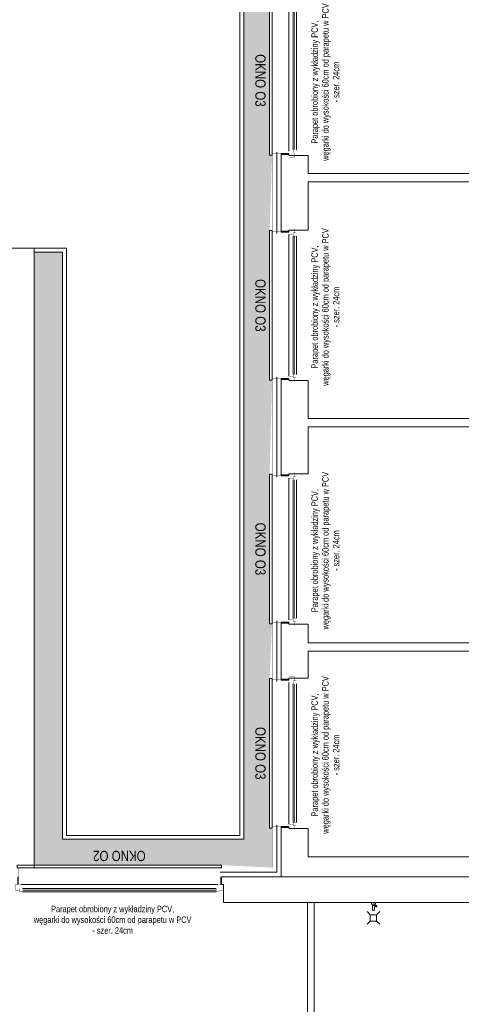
# Model space of a CAD drawing. Header units: millimetres. Extents: x 18880 to 99371, y -5529 to 27899.
# Tile 105 of 158: x 30023 to 30708, y 17045 to 18573. Entities that reach past the tile are written whole.
import ezdxf

# ---------------------------------------------------------------- set-up
doc = ezdxf.new("R2010")
doc.units = ezdxf.units.MM
doc.set_wipeout_variables(frame=1)
doc.linetypes.add('DASHED', pattern=[19.05, 12.7, -6.35])
for name, color, linetype, lineweight in [('AA_HATCH', 252, 'Continuous', 0), ('AA_IZOLACJA', 251, 'Continuous', 0), ('AA_OPIS', 2, 'Continuous', 0), ('AA_WIDOK', 254, 'Continuous', 0), ('inwentaryzacja_wyposazenie_sanitarne_Nr_pióra__1', 7, 'Continuous', 13), ('K_SCIANY', 90, 'Continuous', 20)]:
    doc.layers.add(name, color=color, linetype=linetype, lineweight=lineweight)
doc.layers.add('inwentaryzacja_wyposazenie_sanitarne', color=7, linetype='Continuous')
doc.layers.add('Okna ArchiCADa', color=7, linetype='Continuous')
doc.styles.add('ARIAL', font='arial.ttf')
doc.styles.add('Arial Narrow', font='txt')
doc.linetypes.add('STYROPIAN', pattern='A,0.000141,[1,styropian.shx,S=1,R=0,X=0,Y=0],-14.102004', length=14.102145)

# ---------------------------------------------------------------- blocks, each defined once
blk = doc.blocks.new('O1 rozwierane 12_74')
at = {"layer": 'AA_WIDOK', "color": 4}
blk.add_lwpolyline([(1160, 260), (1160, 300), (-1160, 300), (-1160, 260)], dxfattribs=at)
at = {"layer": 'AA_WIDOK', "linetype": 'DASHED', "ltscale": 0.5}
blk.add_lwpolyline([(1160, 260), (-1160, 260)], dxfattribs=at)
at = {"layer": 'AA_WIDOK', "color": 4, "const_width": 3}
for points in [[(-1190, -90), (-1190, 0)], [(1190, 0), (1190, -90)]]:
    blk.add_lwpolyline(points, dxfattribs=at)
at = {"color": 4}
blk.add_wipeout([(-1075, -115), (-1075, -65), (-1100, -65), (-1100, 0), (1100, 0), (1100, -65), (1075, -65), (1075, -115)], dxfattribs=at).dxf.layer = 'AA_WIDOK'
at = {"layer": 'AA_IZOLACJA', "linetype": 'STYROPIAN', "ltscale": 0.2}
for points in [[(-1150, 120), (-1150, 0)], [(1150, 120), (1150, 0)]]:
    blk.add_lwpolyline(points, dxfattribs=at)
at = {"layer": 'AA_WIDOK', "const_width": 3}
for points in [[(-1140, 260), (-1140, 0)], [(1140, 260), (1140, 0)]]:
    blk.add_lwpolyline(points, dxfattribs=at)
at = {"layer": 'AA_WIDOK', "color": 4, "const_width": 3}
for points in [[(-1190, 0), (-1100, 0)], [(-1100, 0), (-1100, -65)], [(1100, -65), (1100, 0)], [(1100, 0), (1190, 0)], [(-1125, -90), (-1190, -90)], [(-1100, -65), (-1125, -65)], [(-1125, -65), (-1125, -90)], [(-1125, -65), (-1075, -65)], [(-1125, -115), (-1125, -65)], [(-1075, -115), (-1125, -115)], [(-1075, -65), (-1075, -115)], [(1075, -80), (-1075, -80)], [(1075, -90), (-1075, -90)], [(1075, -100), (-1075, -100)], [(1075, -115), (1075, -65)], [(1075, -65), (1125, -65)], [(1125, -115), (1075, -115)], [(1125, -65), (1100, -65)], [(1125, -90), (1125, -65)], [(1125, -65), (1125, -115)], [(1190, -90), (1125, -90)]]:
    blk.add_lwpolyline(points, dxfattribs=at)
at = {"layer": 'AA_WIDOK', "color": 4}
for points in [[(-1100, 0), (1100, 0)], [(1075, -65), (-1075, -65)], [(1075, -115), (-1075, -115)], [(1075, -115), (-1075, -115)]]:
    blk.add_lwpolyline(points, dxfattribs=at)
blk = doc.blocks.new('Armatura- prysznic 12_2')
at = {"layer": 'inwentaryzacja_wyposazenie_sanitarne_Nr_pióra__1', "linetype": 'Continuous'}
for p, q in [((-31, 18), (-34, 5)), ((-34, 5), (34, 5)), ((-24, 29), (-31, 18)), ((-13, 36), (-24, 29)), ((-24, 0), (-24, 5)), ((-24, 0), (24, 0)), ((16, 120), (-16, 120)), ((-16, 120), (-16, 47)), ((-16, 47), (16, 47)), ((0, 39), (-13, 36)), ((-3, 38), (-3, 47)), ((0, 39), (13, 36)), ((3, 38), (3, 47)), ((8, 37), (44, 67)), ((13, 36), (24, 29)), ((16, 47), (16, 120)), ((22, 30), (54, 56)), ((24, 29), (31, 18)), ((24, 0), (24, 5)), ((31, 18), (34, 5)), ((44, 67), (48, 68)), ((48, 68), (53, 67)), ((53, 67), (56, 64)), ((56, 59), (54, 56)), ((56, 64), (56, 59))]:
    blk.add_line(p, q, dxfattribs=at)
blk = doc.blocks.new('O1 rozwierane 12_80')
at = {"layer": 'AA_WIDOK', "color": 4}
blk.add_lwpolyline([(1585, 260), (1585, 300), (-1585, 300), (-1585, 260)], dxfattribs=at)
at = {"layer": 'AA_WIDOK', "linetype": 'DASHED', "ltscale": 0.5}
blk.add_lwpolyline([(1585, 260), (-1585, 260)], dxfattribs=at)
at = {"layer": 'AA_WIDOK', "color": 4, "const_width": 3}
for points in [[(-1615, -90), (-1615, 0)], [(1615, 0), (1615, -90)]]:
    blk.add_lwpolyline(points, dxfattribs=at)
at = {"color": 4}
blk.add_wipeout([(-1500, -115), (-1500, -65), (-1525, -65), (-1525, 0), (1525, 0), (1525, -65), (1500, -65), (1500, -115)], dxfattribs=at).dxf.layer = 'AA_WIDOK'
at = {"layer": 'AA_IZOLACJA', "linetype": 'STYROPIAN', "ltscale": 0.2}
for points in [[(-1575, 120), (-1575, 0)], [(1575, 120), (1575, 0)]]:
    blk.add_lwpolyline(points, dxfattribs=at)
at = {"layer": 'AA_WIDOK', "const_width": 3}
for points in [[(-1565, 260), (-1565, 0)], [(1565, 260), (1565, 0)]]:
    blk.add_lwpolyline(points, dxfattribs=at)
at = {"layer": 'AA_WIDOK', "color": 4, "const_width": 3}
for points in [[(-1615, 0), (-1525, 0)], [(-1525, 0), (-1525, -65)], [(1525, -65), (1525, 0)], [(1525, 0), (1615, 0)], [(-1550, -90), (-1615, -90)], [(-1525, -65), (-1550, -65)], [(-1550, -65), (-1550, -90)], [(-1550, -65), (-1500, -65)], [(-1550, -115), (-1550, -65)], [(-1500, -115), (-1550, -115)], [(-1500, -65), (-1500, -115)], [(1500, -80), (-1500, -80)], [(1500, -90), (-1500, -90)], [(1500, -100), (-1500, -100)], [(1500, -115), (1500, -65)], [(1500, -65), (1550, -65)], [(1550, -115), (1500, -115)], [(1550, -65), (1525, -65)], [(1550, -90), (1550, -65)], [(1550, -65), (1550, -115)], [(1615, -90), (1550, -90)]]:
    blk.add_lwpolyline(points, dxfattribs=at)
at = {"layer": 'AA_WIDOK', "color": 4}
for points in [[(-1525, 0), (1525, 0)], [(1500, -65), (-1500, -65)], [(1500, -115), (-1500, -115)], [(1500, -115), (-1500, -115)]]:
    blk.add_lwpolyline(points, dxfattribs=at)

msp = doc.modelspace()

# ---------------------------------------------------------------- hatches: boundary and pattern name
at = {"layer": 'AA_HATCH'}
h = msp.add_hatch(dxfattribs=at)
h.set_pattern_fill('AR-CONC', color=256, scale=0.1)
h.paths.add_polyline_path([(30411.01574, 18362.87583), (30411.01574, 18594.87583), (30414.82921, 18686.87583), (30411.01574, 18686.87583), (30411.01574, 18918.87583), (30414.92925, 19009.37583), (30411.01574, 19009.37583), (30411.01574, 19326.37583), (30414.9324, 19420.37583), (30411.01574, 19420.37583), (30411.01574, 19798.37583), (30414.98254, 20037.37583), (30411.01574, 20037.37583), (30411.01574, 20354.37583), (30414.93493, 20451.37583), (30411.01574, 20451.37583), (30411.01574, 20768.37583), (30414.84553, 20813.37583), (30411.01574, 20813.37583), (30411.01574, 21130.37583), (30414.83392, 21224.87583), (30411.01574, 21224.87583), (30411.01574, 21456.87583), (30414.95199, 21580.37583), (30411.01574, 21580.37583), (30411.01574, 21683.4066, 0.0563298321), (30371.01574, 21678.88587), (30371.01574, 17301.37583), (30090.01574, 17301.37583), (30090.01574, 18212.37583), (30046.01574, 18212.37583), (30046.01574, 17261.37583), (30336.51574, 17261.37583), (30415.01574, 17257.37583), (30415.01574, 17318.87583), (30411.01574, 17318.87583), (30411.01574, 17550.87583), (30414.81462, 17635.87583), (30411.01574, 17635.87583), (30411.01574, 17867.87583), (30414.89614, 18013.87583), (30411.01574, 18013.87583), (30411.01574, 18245.87583), (30414.86759, 18362.87583)])

# ---------------------------------------------------------------- linework, layer by layer
for points in [[(30371.01574, 21678.88587), (30371.01574, 17301.37583), (30090.01574, 17301.37583), (30090.01574, 18212.37583), (30046.01574, 18212.37583)], [(30365.01574, 21678.88587), (30365.01574, 17307.37583), (30096.01574, 17307.37583), (30096.01574, 18218.37583), (30046.01574, 18218.37583)]]:
    msp.add_lwpolyline(points, dxfattribs=at)
at = {"layer": 'AA_WIDOK'}
for p, q in [((29996.01574, 18218.37583), (30046.01574, 18218.37583)), ((30046.01574, 18218.37583), (30046.01574, 17257.37583))]:
    msp.add_line(p, q, dxfattribs=at)
at = {"layer": 'K_SCIANY'}
for points in [[(30730.01574, 18334.37583), (30471.01574, 18334.37583), (30471.01574, 18362.37583), (30450.01574, 18362.37583), (30441.01574, 18362.37583), (30441.01574, 18365.37583), (30429.01574, 18365.37583), (30429.01574, 18243.37583), (30441.01574, 18243.37583), (30441.01574, 18246.37583), (30450.01574, 18246.37583), (30471.01574, 18246.37583), (30471.01574, 18321.37583), (30730.01574, 18321.37583)], [(30975.01574, 17954.37583), (30471.01574, 17954.37583), (30471.01574, 18013.37583), (30450.01574, 18013.37583), (30441.01574, 18013.37583), (30441.01574, 18016.37583), (30429.01574, 18016.37583), (30429.01574, 17865.37583), (30441.01574, 17865.37583), (30441.01574, 17868.37583), (30450.01574, 17868.37583), (30471.01574, 17868.37583), (30471.01574, 17941.37583), (30975.01574, 17941.37583)], [(30842.01574, 17606.37583), (30471.01574, 17606.37583), (30471.01574, 17635.37583), (30450.01574, 17635.37583), (30441.01574, 17635.37583), (30441.01574, 17638.37583), (30429.01574, 17638.37583), (30429.01574, 17548.37583), (30441.01574, 17548.37583), (30441.01574, 17551.37583), (30450.01574, 17551.37583), (30471.01574, 17551.37583), (30471.01574, 17593.37583), (30842.01574, 17593.37583)], [(30975.01574, 17274.37583), (30471.01574, 17274.37583), (30471.01574, 17318.37583), (30450.01574, 17318.37583), (30441.01574, 17318.37583), (30441.01574, 17321.37583), (30429.01574, 17321.37583), (30429.01574, 17243.37583)], [(30429.01574, 17243.37583), (30336.51574, 17243.37583), (30336.51574, 17231.37583), (30339.51574, 17231.37583), (30339.51574, 17222.37583), (30339.51574, 17203.37583), (30429.01574, 17203.37583)], [(30429.01574, 17243.37583), (31062.01574, 17243.37583)], [(30429.01574, 17203.37583), (31012.01574, 17203.37583)], [(30470.01574, 17203.37583), (30470.01574, 16647.37583)], [(30480.01574, 16647.37583), (30480.01574, 17203.37583)], [(30566.95573, 17184.40927), (30562.1035, 17189.2615)], [(30576.95573, 17184.40927), (30581.80796, 17189.2615)], [(30566.95573, 17174.40927), (30562.1035, 17169.55705)], [(30566.95573, 17174.40927), (30566.95573, 17184.40927)], [(30576.95573, 17184.40927), (30566.95573, 17184.40927)], [(30576.95573, 17174.40927), (30566.95573, 17174.40927)], [(30576.95573, 17184.40927), (30576.95573, 17174.40927)], [(30576.95573, 17174.40927), (30581.80796, 17169.55705)]]:
    msp.add_lwpolyline(points, dxfattribs=at)

# ---------------------------------------------------------------- block references
at = {"layer": 'inwentaryzacja_wyposazenie_sanitarne', "linetype": 'Continuous', "xscale": -0.1, "yscale": 0.1, "zscale": 0.1, "rotation": 180}
msp.add_blockref('Armatura- prysznic 12_2', (30571.95573, 17203.37583), dxfattribs=at)

# ---------------------------------------------------------------- texts
at = {"layer": 'AA_OPIS', "char_height": 10, "width": 299.9998938, "attachment_point": 1, "rotation": 90, "style": 'Arial Narrow'}
for insert in [(30475.83084, 18326.2951), (30475.83084, 17977.2951), (30475.83084, 17599.2951), (30475.83084, 17282.2951)]:
    msp.add_mtext('\\pxqc;{\\fArial Narrow|b0|i0|c238|p34;\\C2;Parapet obrobiony z wykładziny PCV,\\Pwęgarki do wysokości 60cm od parapetu w PCV\\P- szer. 24cm}', dxfattribs=dict(at, insert=insert))
at = {"layer": 'AA_OPIS', "insert": (30017.59119, 17198.28536), "char_height": 10, "width": 299.9998938, "attachment_point": 1, "style": 'Arial Narrow'}
msp.add_mtext('\\pxqc;{\\fArial Narrow|b0|i0|c238|p34;\\C2;Parapet obrobiony z wykładziny PCV,\\Pwęgarki do wysokości 60cm od parapetu w PCV\\P- szer. 24cm}', dxfattribs=at)

# ---------------------------------------------------------------- next in the draw order: block references
at = {"layer": 'Okna ArchiCADa', "linetype": 'Continuous', "xscale": 0.1, "yscale": 0.1, "zscale": 0.1, "rotation": 90}
for p in [(30441.01574, 18478.87583), (30441.01574, 18129.87583), (30441.01574, 17751.87583), (30441.01574, 17434.87583)]:
    msp.add_blockref('O1 rozwierane 12_74', p, dxfattribs=at)

# ---------------------------------------------------------------- next in the draw order: linework, layer by layer
at = {"layer": 'AA_IZOLACJA', "linetype": 'STYROPIAN', "ltscale": 1.4}
for points in [[(30422.01574, 18367.37583), (30422.01574, 18241.37583)], [(30422.01574, 18018.37583), (30422.01574, 17863.37583)], [(30422.01574, 17640.37583), (30422.01574, 17546.37583)], [(30422.01574, 17323.37583), (30422.01574, 17250.37583), (30334.51574, 17250.37583)]]:
    msp.add_lwpolyline(points, dxfattribs=at)
at = {"layer": 'AA_WIDOK', "const_width": 0.3}
for points in [[(30415.01574, 18367.37583), (30415.01574, 18241.37583)], [(30415.01574, 18018.37583), (30415.01574, 17863.37583)], [(30415.01574, 17640.37583), (30415.01574, 17546.37583)], [(30415.01574, 17323.37583), (30415.01574, 17257.37583), (30334.51574, 17257.37583)]]:
    msp.add_lwpolyline(points, dxfattribs=at)

# ---------------------------------------------------------------- next in the draw order: texts
at = {"layer": 'AA_OPIS', "char_height": 16, "width": 300, "attachment_point": 2, "rotation": 270, "style": 'ARIAL'}
for insert in [(30404.80413, 18478.87583), (30404.80413, 18129.87583), (30404.80413, 17751.87583), (30404.80413, 17434.87583)]:
    msp.add_mtext('{\\W0.8;OKNO O3}', dxfattribs=dict(at, insert=insert))

# ---------------------------------------------------------------- next in the draw order: block references
at = {"layer": 'Okna ArchiCADa', "linetype": 'Continuous', "xscale": 0.1, "yscale": 0.1, "zscale": 0.1}
msp.add_blockref('O1 rozwierane 12_80', (30178.01574, 17231.37583), dxfattribs=at)

# ---------------------------------------------------------------- next in the draw order: texts
at = {"layer": 'AA_OPIS', "insert": (30178.01574, 17267.58743), "char_height": 16, "width": 300, "attachment_point": 2, "rotation": 180, "style": 'ARIAL'}
msp.add_mtext('{\\W0.8;OKNO O2}', dxfattribs=at)

doc.saveas('drawing.dxf')
